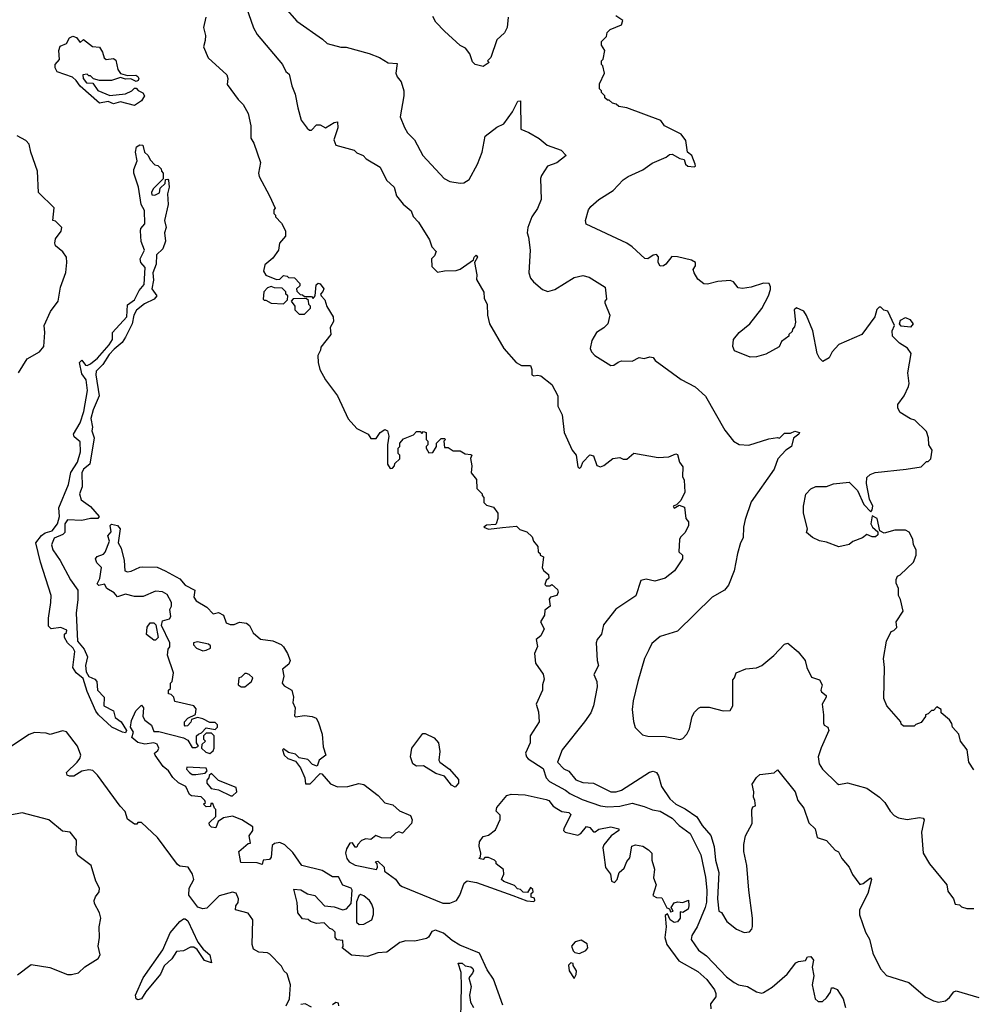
# Model space of a CAD drawing. Extents: x 2239805 to 2396427, y 665731 to 772158.
# Tile 164 of 256: x 2322140 to 2327577, y 728813 to 734430. Entities that reach past the tile are written whole.
import ezdxf

# ---------------------------------------------------------------- set-up
doc = ezdxf.new("R2010")
doc.units = 0

msp = doc.modelspace()

# ---------------------------------------------------------------- linework, layer by layer
at = {"layer": '0CON05XD'}
for points in [[(2323433.2, 734503.2), (2323474.3, 734384.3), (2323496, 734345), (2323640, 734175), (2323660, 734135), (2323678.3, 734118.3), (2323692.7, 734052.7), (2323713.3, 734005), (2323727, 733927), (2323747.5, 733857.5), (2323780.7, 733810.7), (2323795, 733800), (2323805, 733800), (2323835, 733830), (2323855, 733830), (2323885, 733812.5), (2323935, 733843.3), (2323955, 733847.5), (2323956.1, 733813.9), (2323933.8, 733745), (2323943.6, 733713.6), (2324050, 733685), (2324065, 733670), (2324100, 733655), (2324117, 733637), (2324198.3, 733588.3), (2324233.9, 733513.9), (2324277.5, 733475), (2324290, 733425), (2324328.3, 733378.3), (2324375, 733340), (2324386.4, 733306.4), (2324416.7, 733275), (2324480, 733175), (2324492.5, 733135), (2324517, 733107), (2324507, 733083), (2324490, 733065), (2324491.7, 733021.7), (2324525, 732990), (2324565, 732997.5), (2324631.7, 732998.3), (2324655, 733007.5), (2324730, 733060), (2324733.3, 733075), (2324745, 733086.7), (2324752.5, 733075), (2324736.7, 733045), (2324750, 732975), (2324748.3, 732948.3), (2324790, 732875), (2324790.7, 732840.7), (2324807.5, 732805), (2324810, 732745), (2324822.5, 732695), (2324903.9, 732553.9), (2324974.1, 732474.1), (2325005, 732456.7), (2325055, 732457.5), (2325063.3, 732435), (2325063.6, 732403.6), (2325075, 732397.5), (2325095, 732402.5), (2325115, 732397.5), (2325178.3, 732348.3), (2325211.2, 732285), (2325211.2, 732225), (2325236.7, 732175), (2325247.5, 732075), (2325292.5, 731975), (2325316.7, 731945), (2325325, 731880), (2325335, 731870), (2325345, 731880), (2325354, 731906), (2325395, 731947.5), (2325415, 731942.5), (2325435, 731887.5), (2325455, 731880), (2325475, 731887.5), (2325525, 731926.7), (2325565, 731932.5), (2325585, 731922.5), (2325605, 731922.5), (2325645, 731956.7), (2325785, 731933.3), (2325845, 731936.7), (2325885, 731952.5), (2325895, 731950), (2325906.7, 731905), (2325925, 731880), (2325923.3, 731823.3), (2325933, 731803), (2325936.7, 731735), (2325913, 731687), (2325888.3, 731661.7), (2325870, 731655), (2325875, 731642.5), (2325905, 731660), (2325935, 731650), (2325942.5, 731585), (2325957.5, 731565), (2325957.5, 731545), (2325937.5, 731505), (2325911.7, 731478.3), (2325906.7, 731465), (2325902.5, 731395), (2325922.5, 731375), (2325922.5, 731355), (2325877.5, 731285), (2325825, 731244.2), (2325765, 731226.2), (2325715, 731238.8), (2325685, 731230), (2325657.3, 731142.7), (2325542.3, 731067.7), (2325471.7, 730978.3), (2325460, 730925), (2325436.4, 730893.6), (2325430, 730875), (2325436.2, 730775), (2325443.8, 730745), (2325416.2, 730695), (2325433.3, 730655), (2325436.2, 730625), (2325416, 730515), (2325399.2, 730475), (2325364, 730425), (2325237.1, 730265), (2325210.6, 730195)], [(2323651.7, 734501.7), (2323722.3, 734422.3), (2323868.3, 734318.3), (2323895, 734293.3), (2323973.6, 734273.6), (2324003, 734273), (2324135, 734236.7), (2324193.6, 734213.6), (2324243.6, 734183.6), (2324295, 734180), (2324286.7, 734125), (2324293.9, 734103.9), (2324317.5, 734075), (2324333.6, 734023.6), (2324333.6, 733996.4), (2324311.2, 733875), (2324335.6, 733815.6), (2324353.8, 733785), (2324394, 733745), (2324442, 733655), (2324562.5, 733525), (2324595, 733506.7), (2324655, 733496.7), (2324675, 733498.8), (2324705, 733517.5), (2324753.8, 733605), (2324780, 733675), (2324797.5, 733765), (2324863.9, 733816.1), (2324902.5, 733835), (2324953.8, 733905), (2324984.2, 733965.8), (2324997.7, 733967.7), (2325000, 733805), (2325046.7, 733786.7), (2325105, 733752.5), (2325150, 733715), (2325230, 733685), (2325260, 733655), (2325205, 733613.3), (2325152.5, 733595), (2325119.3, 733540.7), (2325112.5, 733525), (2325116.1, 733403.9), (2325095, 733352.5), (2325063.8, 733305), (2325041.2, 733245), (2325036.7, 733215), (2325045, 733190), (2325053.8, 733115), (2325046.7, 732985), (2325056.4, 732956.4), (2325073.3, 732935), (2325125, 732890), (2325155, 732880), (2325195, 732890), (2325305, 732960), (2325355, 732970), (2325390.7, 732960.7), (2325482.5, 732905), (2325490, 732835), (2325480, 732825), (2325480, 732815), (2325507.5, 732745), (2325497.5, 732695), (2325475, 732672.5), (2325432.5, 732645), (2325405, 732600), (2325396.7, 732555), (2325403.3, 732535), (2325422.5, 732515), (2325515, 732457.5), (2325531.7, 732458.3), (2325555, 732476.7), (2325575, 732483.3), (2325635, 732481.2), (2325675, 732503.3), (2325705, 732497.5), (2325737, 732507), (2325755, 732502.5), (2325767.5, 732485), (2325915, 732377.5), (2325996.1, 732336.1), (2326055, 732282.5), (2326165, 732087.5), (2326213.3, 732025), (2326245.9, 732005.9), (2326302, 732002), (2326415, 732038.8), (2326465, 732047.5), (2326477, 732043), (2326505, 732072), (2326539.3, 732070.7), (2326565, 732083.3), (2326590, 732075), (2326587.5, 732065), (2326557.5, 732042.5), (2326545, 731996), (2326513.8, 731975), (2326467.5, 731925), (2326446.7, 731865), (2326315, 731680), (2326281.4, 731578.6), (2326272.2, 731535), (2326269.2, 731475), (2326253.8, 731445), (2326237.1, 731385), (2326218.8, 731285), (2326186.2, 731205), (2326162.5, 731175), (2326093.3, 731135), (2325895, 730941.2), (2325795, 730911.2), (2325748.3, 730871.7), (2325730.8, 730835), (2325706, 730785), (2325668.8, 730655), (2325641.2, 730545), (2325636.7, 730495), (2325643, 730427), (2325653, 730393), (2325695, 730350), (2325725, 730342.5), (2325825, 730341.2), (2325907, 730323), (2325925, 730330), (2325947.5, 730355), (2325962.5, 730385), (2325977.5, 730455), (2325990.7, 730479.3), (2326015, 730502.5), (2326025, 730507.5), (2326075, 730507.5), (2326155, 730487.5), (2326195, 730490), (2326210, 730515), (2326210, 730665), (2326220, 730675), (2326230, 730705), (2326285, 730727.5), (2326345, 730733.3), (2326375, 730746.7), (2326445, 730802.5), (2326505, 730867.5), (2326525, 730872.5), (2326583, 730823), (2326622.5, 730775), (2326632.5, 730735), (2326660, 730680), (2326706, 730665), (2326721.2, 730635), (2326713.3, 730605), (2326716.2, 730596.2), (2326742.5, 730575), (2326742.5, 730565), (2326720, 730525), (2326728.8, 730465), (2326727, 730417), (2326732.5, 730405), (2326752.5, 730395), (2326758.8, 730375), (2326715, 730276.7), (2326696.7, 730225), (2326702.5, 730185), (2326722.5, 730155), (2326805, 730072.5), (2326815, 730067.5), (2326865, 730076.7), (2326976.1, 730046.1), (2327047.5, 729995), (2327077.5, 729965), (2327107.5, 729915), (2327130.7, 729890.7), (2327155, 729877.5), (2327205, 729866.7), (2327275, 729879.2), (2327295.8, 729875.8), (2327302, 729865), (2327288, 729795), (2327296.7, 729675), (2327333.6, 729613.6), (2327432.5, 729495), (2327438.3, 729458.3), (2327470, 729415), (2327480, 729385), (2327505, 729380), (2327515, 729370), (2327545, 729360), (2327585, 729360)], [(2323202, 734445), (2323188.8, 734385), (2323200.7, 734340.7), (2323199.5, 734310.5), (2323190, 734275), (2323215, 734212.5), (2323322.5, 734115), (2323327.5, 734095), (2323325, 734060), (2323386.7, 733975), (2323415.6, 733945.6), (2323443.3, 733895), (2323460, 733825), (2323460, 733755), (2323475.9, 733725.9), (2323514.2, 733615), (2323503.8, 733555), (2323506.2, 733535), (2323566.7, 733425), (2323597.5, 733355), (2323590, 733345), (2323590, 733325), (2323600, 733315), (2323600, 733305), (2323635, 733270), (2323657.5, 733225), (2323657.5, 733195), (2323622.5, 733155), (2323616.7, 733115), (2323585, 733070), (2323539.3, 733030.7), (2323532.5, 732995), (2323545, 732972.5), (2323605, 732947.5), (2323625, 732950), (2323645, 732970), (2323667, 732967), (2323675, 732960), (2323708.3, 732958.3), (2323740, 732925), (2323738.3, 732911.7), (2323720, 732895), (2323721.7, 732881.7), (2323741.7, 732861.7), (2323755, 732860), (2323765, 732850), (2323805, 732850), (2323815, 732840), (2323827.5, 732855), (2323833, 732917), (2323843.6, 732926.4), (2323855, 732923.3), (2323875.7, 732895), (2323870.8, 732879.2), (2323857.5, 732865), (2323860, 732855), (2323881.2, 732831.2), (2323893.8, 732793.8), (2323930, 732735), (2323931.7, 732708.3), (2323912.5, 732675), (2323916.7, 732635), (2323858.3, 732561.7), (2323857.5, 732545), (2323842.5, 732515), (2323843.6, 732473.6), (2323853.9, 732433.9), (2323886.4, 732376.4), (2323954, 732285), (2324015, 732152.5), (2324065, 732097.5), (2324130, 732065), (2324145, 732040), (2324175, 732040), (2324197.5, 732075), (2324225, 732092.5), (2324240, 732085), (2324247.5, 732055), (2324240, 732005), (2324240, 731895), (2324255, 731870), (2324268.3, 731871.7), (2324280, 731885), (2324281.7, 731898.3), (2324310, 731925), (2324310, 731945), (2324300, 731955), (2324300, 731985), (2324310, 731995), (2324310, 732015), (2324331.7, 732038.3), (2324388.3, 732061.7), (2324405, 732080), (2324425, 732080), (2324435, 732070), (2324445, 732080), (2324460, 732075), (2324460, 732035), (2324470, 732025), (2324470, 732005), (2324460, 731995), (2324460, 731985), (2324475, 731960), (2324498.3, 731961.7), (2324520, 731995), (2324520, 732015), (2324545, 732040), (2324565, 732040), (2324570, 732035), (2324560, 732025), (2324565, 731990), (2324585, 731990), (2324615, 731970), (2324655, 731970), (2324683, 731953), (2324715, 731950), (2324720, 731945), (2324713.3, 731926.7), (2324721.2, 731885), (2324717.5, 731845), (2324747, 731807), (2324750, 731755), (2324780, 731725), (2324780, 731715), (2324790, 731705), (2324790, 731675), (2324805, 731660), (2324845, 731650), (2324870, 731615), (2324870, 731585), (2324860, 731555), (2324855, 731550), (2324803.6, 731546.4), (2324790, 731535), (2324816.1, 731523.9), (2324895, 731533.3), (2324975, 731540), (2324995, 731522.5), (2325035, 731507.5), (2325065, 731480), (2325072.5, 731455), (2325097.5, 731425), (2325100, 731395), (2325110, 731385), (2325110, 731375), (2325130, 731365), (2325123, 731303), (2325132.5, 731285), (2325157.5, 731265), (2325160, 731245), (2325145, 731230), (2325138.3, 731208.3), (2325145, 731200), (2325165, 731200), (2325178.3, 731208.3), (2325209.1, 731179.1), (2325214.3, 731165), (2325205, 731146), (2325170, 731135), (2325162.5, 731125), (2325167.5, 731085), (2325138, 731062), (2325135, 731032.5), (2325112.5, 730995), (2325134.4, 730955), (2325115, 730914.2), (2325088.8, 730895), (2325096.1, 730855), (2325078.1, 730815), (2325085, 730760), (2325127, 730697), (2325133, 730667), (2325123.3, 730635), (2325123.3, 730605), (2325087.5, 730525), (2325101.2, 730481.2), (2325105.6, 730425), (2325054.5, 730345.5), (2325054.3, 730305), (2325027.5, 730245), (2325032.5, 730225), (2325042.9, 730212.9), (2325128.3, 730158.3), (2325144.2, 730105), (2325164.2, 730085), (2325255, 730035.5), (2325280.6, 730015), (2325351.4, 729981.4), (2325455, 729945.6), (2325495, 729940.4), (2325566.4, 729943.6), (2325635, 729960), (2325705, 729941.2), (2325751.7, 729921.7), (2325795, 729915.6), (2325864.2, 729875), (2325903.7, 729833.7), (2325967.4, 729787.4), (2326028.1, 729665), (2326055, 729537.5), (2326061.1, 729465), (2326059.6, 729395), (2326053.2, 729365), (2326007.3, 729255), (2325975.7, 729205), (2325973, 729183), (2326015, 729122.5), (2326060, 729090), (2326175, 728970.6), (2326217.4, 728937.4), (2326242.5, 728925), (2326295, 728914.3), (2326345, 728884), (2326375, 728876.7), (2326385, 728880), (2326435, 728910), (2326520, 728985), (2326570.7, 729049.3), (2326585, 729057.5), (2326625, 729063.3), (2326637, 729083), (2326655, 729086.7), (2326671.2, 729065), (2326662.5, 729025), (2326672.5, 728975), (2326663.3, 728925), (2326680, 728845), (2326698.3, 728828.3), (2326721.7, 728828.3), (2326745, 728850), (2326767, 728883), (2326773.6, 728906.4), (2326785, 728907.5), (2326805, 728897.5), (2326840, 728845), (2326853.3, 728795)], [(2324927.5, 734445), (2324922.5, 734385), (2324906.7, 734355), (2324862.5, 734315), (2324830, 734215), (2324810, 734195), (2324820, 734185), (2324786.1, 734163.9), (2324740, 734175), (2324725, 734190), (2324710, 734235), (2324685, 734267.5), (2324655, 734282.5), (2324564.3, 734364.3), (2324515.9, 734415.9), (2324497.3, 734447.3)], [(2326310, 732505), (2326220.7, 732540.7), (2326210, 732565), (2326213.3, 732605), (2326246.2, 732645), (2326306.7, 732695), (2326375, 732783.3), (2326413.8, 732855), (2326425, 732890), (2326426.1, 732906.1), (2326417.5, 732925), (2326385, 732926.7), (2326315, 732904.5), (2326265, 732896.9), (2326241.1, 732901.1), (2326215, 732934), (2326195, 732942.9), (2326125, 732936), (2326065, 732921.2), (2326045, 732923.3), (2326010.7, 732950.7), (2325990, 732985), (2325983.3, 733005), (2325996.7, 733025), (2325997.5, 733045), (2325975, 733058.8), (2325895, 733077.5), (2325861.7, 733078.3), (2325827.5, 733035), (2325813.9, 733026.1), (2325795, 733024), (2325783.8, 733045), (2325786.4, 733076.4), (2325775, 733090), (2325755, 733086.2), (2325725, 733066.7), (2325708.3, 733068.3), (2325636.7, 733135), (2325605.7, 733155.7), (2325374.1, 733264.1), (2325370, 733285), (2325386.7, 733345), (2325400, 733365), (2325445, 733403.8), (2325526.7, 733455), (2325584.3, 733515.7), (2325612.5, 733535), (2325696.1, 733573.9), (2325749.3, 733610.7), (2325830, 733645), (2325848.3, 733661.7), (2325865, 733662.5), (2325908.3, 733638.3), (2325932.5, 733632.5), (2325940, 733605), (2325953.6, 733593.6), (2325989.2, 733590.8), (2325996.7, 733595), (2325996.2, 733605), (2325976.7, 733655), (2325952.5, 733675), (2325941.7, 733741.7), (2325915, 733777.5), (2325820, 733825), (2325800, 733855), (2325605, 733926.7), (2325560, 733935), (2325545, 733947.5), (2325523, 733953), (2325505, 733970), (2325495, 733970), (2325480, 733985), (2325480, 733995), (2325460, 734015), (2325460, 734025), (2325450, 734035), (2325450, 734065), (2325477.5, 734125), (2325467.5, 734167.5), (2325460, 734175), (2325460, 734195), (2325470, 734205), (2325480, 734255), (2325460, 734285), (2325460, 734305), (2325490, 734335), (2325493.3, 734356.7), (2325510, 734375), (2325575, 734400), (2325582.5, 734425), (2325541.7, 734451.7)], [(2322795, 733940), (2322715, 733961.2), (2322675, 733950), (2322645, 733962.5), (2322595, 733953.3), (2322485, 734050), (2322463.2, 734083.2), (2322441.9, 734101.9), (2322355, 734132.5), (2322343.3, 734155), (2322342.5, 734175), (2322367, 734203), (2322363.3, 734255), (2322370.7, 734279.3), (2322406.4, 734293.6), (2322424, 734326), (2322443.9, 734336.1), (2322465, 734327.5), (2322485, 734300), (2322505, 734317.5), (2322555, 734277.5), (2322595, 734272.5), (2322612.5, 734245), (2322621.7, 734211.7), (2322633, 734203), (2322675, 734208.8), (2322689.5, 734199.5), (2322701.2, 734145), (2322715, 734122.5), (2322755, 734112.5), (2322803, 734113), (2322815, 734106.2), (2322820, 734095), (2322817, 734083), (2322805, 734077.5), (2322775, 734092.5), (2322745, 734090), (2322715, 734100), (2322665, 734083.3), (2322595, 734082.5), (2322561.7, 734091.7), (2322545, 734110), (2322535, 734110), (2322525, 734120), (2322500, 734115), (2322502.5, 734095), (2322520.7, 734070.7), (2322558.3, 734068.3), (2322587, 734027), (2322655, 733996.7), (2322745, 734007.5), (2322780, 734025), (2322795, 734040), (2322805, 734040), (2322816.7, 734026.7), (2322843, 734013), (2322852.5, 733995), (2322835, 733967.5), (2322795, 733940)], [(2322133.3, 732415), (2322182.5, 732495), (2322252.5, 732535), (2322277.5, 732565), (2322283.3, 732645), (2322280, 732685), (2322316.7, 732765), (2322360, 732825), (2322373.3, 732905), (2322403, 732987), (2322410, 733045), (2322407.5, 733075), (2322386.4, 733106.4), (2322345, 733140), (2322340, 733155), (2322345, 733180), (2322377, 733223), (2322380, 733245), (2322345, 733280), (2322330, 733285), (2322337, 733357), (2322247.5, 733445), (2322242.5, 733565), (2322203.6, 733673.6), (2322195, 733720), (2322175, 733740), (2322125, 733767.5)], [(2322745, 730362.5), (2322727.5, 730365), (2322665.8, 730395), (2322590, 730465), (2322575.7, 730485), (2322525, 730596.7), (2322502.1, 730672.1), (2322463.4, 730703.4), (2322444.3, 730734.3), (2322455.6, 730825), (2322445.5, 730845.5), (2322412.9, 730875), (2322395.8, 730905), (2322396.1, 730923.9), (2322406.7, 730935), (2322408.3, 730948.3), (2322375, 730962), (2322320, 730955), (2322305, 730970), (2322303.8, 731015), (2322318.8, 731105), (2322319.2, 731145), (2322258.6, 731335), (2322231.4, 731445), (2322265, 731487.1), (2322285, 731502.5), (2322325.5, 731514.5), (2322356.7, 731553.3), (2322367.8, 731595), (2322362.9, 731645), (2322418.3, 731778.3), (2322432.2, 731847.8), (2322469.2, 731905), (2322487.1, 731965), (2322485, 732022.5), (2322450.5, 732050.5), (2322446.7, 732065), (2322485, 732130), (2322507.1, 732195), (2322528.1, 732315), (2322520, 732375), (2322495, 732410), (2322482, 732475), (2322495, 732487.5), (2322515, 732460), (2322525, 732456.7), (2322545, 732466.2), (2322585, 732500), (2322651.2, 732575), (2322670, 732605), (2322670, 732645), (2322752, 732735), (2322756, 732804), (2322795, 732831.2), (2322822.5, 732885), (2322851.1, 732918.9), (2322855.7, 733015.7), (2322830.8, 733045), (2322827.1, 733065), (2322852, 733115), (2322834.2, 733165), (2322830, 733225), (2322831.7, 733238.3), (2322854, 733265), (2322851.7, 733341.7), (2322833.8, 733375), (2322818.8, 733475), (2322792, 733555), (2322791.2, 733575), (2322810, 733625), (2322801.2, 733675), (2322806.7, 733705), (2322825, 733716.7), (2322843.3, 733713.3), (2322853.3, 733675), (2322872.5, 733655), (2322885, 733630), (2322911.7, 733601.7), (2322928.3, 733598.3), (2322948.3, 733578.3), (2322950, 733565), (2322960, 733555), (2322958.3, 733521.7), (2322902.5, 733465), (2322892.5, 733445), (2322895, 733430), (2322911.7, 733428.3), (2322938.3, 733441.7), (2322941.7, 733468.3), (2322970, 733495), (2322971.7, 733518.3), (2322985, 733520), (2322990, 733515), (2322992.5, 733475), (2322983.3, 733436.7), (2322988, 733375), (2322966, 733285), (2322975.7, 733245), (2322966.7, 733215), (2322973, 733167), (2322957.5, 733122.5), (2322920.5, 733089.5), (2322918.8, 733035), (2322900, 732985), (2322903.3, 732945), (2322893.8, 732895), (2322922.5, 732855), (2322907.5, 732835), (2322851.7, 732808.3), (2322806.5, 732773.5), (2322792.5, 732745), (2322781.9, 732695), (2322745, 732618), (2322725, 732589.2), (2322680.3, 732549.7), (2322650.7, 732519.3), (2322615, 732462.5), (2322577.5, 732425), (2322574.3, 732404.3), (2322593.8, 732285), (2322560, 732205), (2322546, 732155), (2322556, 732105), (2322552, 732085), (2322564.3, 732045), (2322540.8, 731895), (2322505, 731866), (2322495.6, 731845), (2322496.2, 731765), (2322482, 731725), (2322491.7, 731691.7), (2322545, 731652), (2322593.3, 731595), (2322585.8, 731584.2), (2322545, 731584.2), (2322495, 731572.2), (2322413, 731577), (2322397.5, 731555), (2322397.5, 731505), (2322385.9, 731494.1), (2322337.3, 731472.7), (2322322, 731435), (2322330, 731405), (2322372, 731345), (2322430, 731235), (2322471.2, 731175), (2322471.7, 731121.7), (2322461.9, 731045), (2322470, 730885), (2322508.7, 730838.7), (2322527.5, 730795), (2322515.8, 730745), (2322520.3, 730710.3), (2322535, 730683.8), (2322568.3, 730668.3), (2322581.2, 730655), (2322583.8, 730605), (2322622.5, 730565), (2322620, 730515), (2322675, 730487.5), (2322685, 730450), (2322720, 730425), (2322750, 730375), (2322745, 730362.5)], [(2323645, 732810), (2323668.3, 732831.7), (2323670, 732855), (2323660, 732865), (2323658.3, 732878.3), (2323638.3, 732898.3), (2323595, 732900), (2323575, 732907.5), (2323555, 732900), (2323533, 732877), (2323530, 732835), (2323535, 732830), (2323545, 732830), (2323575, 732812.5), (2323645, 732810)], [(2323765, 732750), (2323800, 732785), (2323800, 732795), (2323790, 732805), (2323788.3, 732828.3), (2323775, 732840), (2323701.7, 732838.3), (2323690, 732825), (2323710, 732795), (2323710, 732775), (2323735, 732750), (2323765, 732750)], [(2327585, 730150), (2327557.5, 730195), (2327547.5, 730265), (2327510, 730315), (2327500, 730355), (2327463.9, 730393.9), (2327460, 730415), (2327446.7, 730435), (2327400, 730475), (2327400, 730495), (2327375, 730510), (2327355, 730490), (2327345, 730490), (2327325, 730470), (2327310, 730465), (2327310, 730455), (2327285, 730420), (2327255, 730410), (2327245, 730400), (2327185, 730400), (2327171.7, 730411.7), (2327170, 730425), (2327090, 730515), (2327073, 730557), (2327076.7, 730735), (2327070, 730785), (2327087.5, 730885), (2327115, 730940), (2327130, 730945), (2327147, 730963), (2327142.5, 730995), (2327183.3, 731055), (2327167, 731123), (2327156.7, 731145), (2327156.7, 731185), (2327143.3, 731215), (2327143, 731237), (2327150, 731255), (2327166.4, 731263.6), (2327242.5, 731335), (2327257.5, 731375), (2327256.4, 731406.4), (2327242.5, 731435), (2327237, 731467), (2327216.4, 731506.4), (2327195, 731517.5), (2327135, 731517.5), (2327075, 731500), (2327050, 731515), (2327033.3, 731585), (2327005, 731600), (2326998.8, 731555), (2327007.5, 731535), (2327038.3, 731508.3), (2327038.3, 731491.7), (2327025, 731480), (2327005, 731480), (2326975, 731492.5), (2326950, 731475), (2326895, 731452.5), (2326875, 731436.7), (2326815, 731423.3), (2326745, 731450), (2326705, 731457.5), (2326665, 731476.7), (2326630, 731505), (2326637.5, 731525), (2326613.3, 731615), (2326613.8, 731655), (2326626.4, 731723.6), (2326656.4, 731753.6), (2326685, 731767.5), (2326745, 731767.5), (2326785, 731782.5), (2326875, 731792.5), (2326922, 731745), (2326958, 731665), (2326997.5, 731622.5), (2327006.4, 731633.6), (2327008.8, 731655), (2326990, 731695), (2326972.9, 731785), (2326975, 731817.5), (2326993.9, 731836.1), (2327023.6, 731846.4), (2327200, 731865), (2327285, 731880), (2327315, 731910), (2327325, 731910), (2327340, 731925), (2327347.5, 731975), (2327330, 732005), (2327327.5, 732045), (2327315, 732080), (2327250, 732145), (2327225, 732152.5), (2327165, 732190), (2327153, 732213), (2327152.5, 732235), (2327187.5, 732285), (2327213, 732337), (2327216.7, 732355), (2327210, 732415), (2327227.5, 732525), (2327206.4, 732556.4), (2327162.5, 732585), (2327122.5, 732625), (2327120, 732655), (2327132.5, 732685), (2327095, 732766.7), (2327073, 732773), (2327055, 732790), (2327045, 732790), (2327033, 732777), (2327020, 732735), (2326946.4, 732633.6), (2326815, 732577.5), (2326777.5, 732535), (2326759.3, 732500.7), (2326725, 732480), (2326705, 732500), (2326692.5, 732525), (2326666.7, 732655), (2326631.7, 732741.7), (2326615, 732767.5), (2326573, 732787), (2326560, 732775), (2326567.5, 732705), (2326561.7, 732678.3), (2326550, 732665), (2326548.3, 732651.7), (2326530, 732635), (2326530, 732625), (2326487.5, 732595), (2326475, 732563.3), (2326398.8, 732521.2), (2326345, 732506.7), (2326310, 732505)], [(2327225, 732676.7), (2327171.7, 732681.7), (2327162.5, 732695), (2327166.7, 732715), (2327195, 732731.2), (2327220.5, 732720.5), (2327238.8, 732695), (2327225, 732676.7)], [(2324898.3, 728808.3), (2324845, 728956), (2324809.1, 729009.1), (2324765, 729105.5), (2324651.4, 729151.4), (2324607.8, 729177.7), (2324558.5, 729218.5), (2324513.3, 729236.7), (2324492, 729228), (2324474, 729196), (2324461.7, 729188.3), (2324395, 729173.3), (2324345, 729176), (2324310, 729165), (2324235, 729110), (2324183.9, 729106.1), (2324125, 729086.7), (2324033.6, 729093.6), (2323980, 729135), (2323986.7, 729143.3), (2323985, 729177.5), (2323951.7, 729181.7), (2323940, 729195), (2323940, 729225), (2323925, 729240), (2323910, 729245), (2323878.3, 729278.3), (2323833.6, 729273.6), (2323800, 729285), (2323787, 729297), (2323755, 729300), (2323727.5, 729335), (2323723.6, 729393.6), (2323705, 729470), (2323745, 729466.2), (2323782.7, 729442.7), (2323825, 729433.8), (2323880, 729375), (2323935, 729370), (2323985, 729352.5), (2324005, 729357.5), (2324031.7, 729388.3), (2324037.5, 729465), (2324032.5, 729475), (2323985, 729492.5), (2323960, 729540), (2323925, 729540), (2323866.6, 729576.6), (2323750, 729605), (2323698.4, 729678.4), (2323653, 729723), (2323625, 729736.2), (2323595, 729730), (2323580.7, 729719.3), (2323575, 729652.5), (2323565, 729640), (2323530, 729635), (2323525, 729610), (2323495, 729620), (2323403, 729623), (2323390, 729685), (2323445, 729730), (2323457, 729733), (2323450, 729775), (2323470, 729805), (2323470, 729825), (2323407.5, 729865), (2323355, 729886), (2323303, 729877), (2323273.3, 729856.7), (2323259.3, 729820.7), (2323235, 729824.2), (2323224, 729835), (2323222, 729848), (2323260, 729885), (2323260, 729925), (2323251.7, 729931.7), (2323241.7, 729958.3), (2323231.7, 729958.3), (2323228.3, 729941.7), (2323205, 729940), (2323190, 729955), (2323200, 729965), (2323197.5, 729975), (2323175, 729997.5), (2323121.7, 730001.7), (2323110, 730010), (2323088.8, 730055), (2323047.1, 730077.1), (2323015, 730107.5), (2322990, 730145), (2322959.5, 730169.5), (2322913.3, 730235), (2322910, 730245), (2322928.3, 730261.7), (2322933.8, 730275), (2322925, 730297.5), (2322905, 730303.8), (2322855, 730297.5), (2322815, 730306.2), (2322780, 730335), (2322790, 730365), (2322772.5, 730395), (2322778.3, 730431.7), (2322803, 730487), (2322835, 730520), (2322846.7, 730505), (2322842.5, 730455), (2322853.6, 730433.6), (2322892.5, 730405), (2322905, 730370), (2322935, 730370), (2323075, 730332.5), (2323100, 730320), (2323125, 730277.5), (2323145, 730277.5), (2323160, 730285), (2323150, 730305), (2323150, 730345), (2323160, 730355), (2323178.3, 730361.7), (2323205, 730390), (2323255, 730380), (2323270, 730395), (2323268.3, 730408.3), (2323255, 730420), (2323225, 730420), (2323185, 730442.5), (2323155, 730450), (2323121.7, 730438.3), (2323117, 730423), (2323098.3, 730401.7), (2323085, 730400), (2323080, 730405), (2323080, 730425), (2323100, 730445), (2323143, 730467), (2323148.3, 730498.3), (2323135, 730516.7), (2323025, 730540), (2323020, 730565), (2323005, 730580), (2322990, 730585), (2322990, 730605), (2323000, 730615), (2323000, 730645), (2323010, 730655), (2323017.5, 730705), (2322983.3, 730805), (2322988.3, 730838.3), (2322997, 730853), (2322997.5, 730875), (2322950, 730975), (2322955, 731000), (2322995, 731012.5), (2323002.5, 731025), (2322997.5, 731065), (2323006.7, 731085), (2323006.1, 731106.1), (2322981.7, 731151.7), (2322956.1, 731166.1), (2322915, 731170), (2322845, 731138.8), (2322795, 731140), (2322745, 731153.3), (2322698.3, 731138.3), (2322680, 731160), (2322637.5, 731185), (2322625, 731210), (2322592.5, 731202.5), (2322582.5, 731212.5), (2322597, 731243), (2322607.5, 731305), (2322581.2, 731331.2), (2322573.3, 731355), (2322582.7, 731367.3), (2322618.3, 731381.7), (2322627.7, 731392.3), (2322652.5, 731455), (2322642.5, 731485), (2322661.7, 731508.3), (2322657.5, 731545), (2322665, 731552.5), (2322697.5, 731545), (2322713.3, 731525), (2322702.5, 731445), (2322720, 731415), (2322736.7, 731345), (2322740, 731285), (2322755, 731280), (2322776.4, 731283.6), (2322825, 731307.5), (2322841.2, 731308.8), (2322925, 731306.2), (2322970, 731285), (2323055, 731240), (2323083.8, 731203.8), (2323140, 731175), (2323133.3, 731135), (2323147.5, 731115), (2323208.8, 731078.8), (2323245, 731040), (2323275, 731047.5), (2323303, 731033), (2323319.3, 730989.3), (2323340.7, 730980.7), (2323365, 730980), (2323395, 730992.5), (2323435, 730987.5), (2323452.5, 730975), (2323473, 730933), (2323515, 730896.7), (2323585, 730885.8), (2323632.5, 730865), (2323645, 730853.3), (2323668.8, 730815), (2323683.3, 730775), (2323676.4, 730753.6), (2323640, 730725), (2323647.5, 730685), (2323637.5, 730645), (2323649.3, 730629.3), (2323692.5, 730605), (2323702.5, 730565), (2323700, 730535), (2323713.3, 730505), (2323708.3, 730458.3), (2323715, 730452.5), (2323765, 730461.2), (2323810, 730455), (2323832.5, 730445), (2323844.2, 730424.2), (2323865.8, 730355), (2323871.9, 730281.9), (2323886.7, 730235), (2323850, 730205), (2323838.3, 730171.7), (2323811.7, 730181.7), (2323785, 730210), (2323735, 730220), (2323715, 730240), (2323675, 730250), (2323645, 730270), (2323640, 730265), (2323650, 730235), (2323670, 730215), (2323715, 730200), (2323742.5, 730162.5), (2323767.5, 730105), (2323771.7, 730071.7), (2323798.3, 730071.7), (2323855, 730130), (2323865, 730127.5), (2323915, 730070), (2323953.9, 730053.9), (2324013.6, 730056.4), (2324075, 730073.3), (2324105, 730066.2), (2324185.8, 730005), (2324225, 729962), (2324270.6, 729950.6), (2324307.7, 729917.7), (2324370.7, 729890.7), (2324380.6, 729865), (2324376, 729845), (2324325, 729790), (2324305, 729797.5), (2324285, 729790), (2324255, 729760), (2324205, 729762.5), (2324173, 729777), (2324145, 729752.5), (2324115, 729756.7), (2324091.7, 729748.3), (2324070, 729725), (2324065, 729710), (2324055, 729710), (2324040, 729735), (2324025, 729732.5), (2324005, 729700), (2324000, 729675), (2324006.7, 729645), (2324020, 729625), (2324055, 729607.5), (2324177.5, 729582.5), (2324182.5, 729595), (2324180, 729615), (2324170, 729625), (2324185, 729630), (2324220, 729595), (2324221.7, 729571.7), (2324285, 729526.2), (2324307.5, 729495), (2324322.5, 729485), (2324555, 729389.7), (2324595, 729390), (2324633.8, 729406.2), (2324652.5, 729435), (2324676.6, 729503.4), (2324695, 729518.2), (2324747.8, 729507.8), (2324954.6, 729434.6)], [(2322915, 730890), (2322905, 730890), (2322863, 730923), (2322867.5, 730965), (2322885, 730990), (2322905, 730990), (2322917.5, 730977.5), (2322930, 730905), (2322915, 730890)], [(2323185, 730830), (2323205, 730832.5), (2323230, 730845), (2323228.3, 730858.3), (2323217, 730867), (2323155, 730880), (2323132.5, 730875), (2323133, 730863), (2323150, 730845), (2323185, 730830)], [(2323425, 730623.3), (2323462.5, 730655), (2323470, 730675), (2323450, 730695), (2323435, 730700), (2323425, 730700), (2323405, 730680), (2323390, 730675), (2323387.5, 730635), (2323405, 730623.3), (2323425, 730623.3)], [(2323660.8, 728805), (2323679.2, 728845), (2323686, 728925), (2323666.1, 728986.1), (2323647.5, 729005), (2323635, 729030), (2323568.3, 729098.3), (2323555, 729106.7), (2323505, 729110), (2323475, 729127.5), (2323466.2, 729155), (2323470.8, 729295), (2323445, 729333.8), (2323371.7, 729351.7), (2323373.3, 729375), (2323386.2, 729393.8), (2323388.8, 729415), (2323376.4, 729446.4), (2323355, 729453.3), (2323278.6, 729431.4), (2323208.2, 729361.8), (2323185, 729357.1), (2323157.7, 729367.7), (2323105.3, 729435), (2323106.9, 729475), (2323133.8, 729525), (2323126.7, 729555), (2323102.5, 729595), (2323055, 729602), (2323041.3, 729611.3), (2322926.7, 729765), (2322835, 729850), (2322815, 729850), (2322808.3, 729841.7), (2322795, 729840), (2322755, 729870), (2322742.3, 729912.3), (2322713.2, 729943.2), (2322585, 730121.2), (2322557, 730147), (2322535, 730150.8), (2322495, 730142.5), (2322450, 730115), (2322423.9, 730113.9), (2322410.7, 730120.7), (2322406.7, 730135), (2322468, 730195), (2322484, 730215), (2322488.8, 730235), (2322469.2, 730285), (2322406.8, 730366.8), (2322383.9, 730373.9), (2322315, 730352.5), (2322290.7, 730360.7), (2322225, 730364.4), (2322195, 730351.9), (2322088.6, 730281.4)], [(2323225, 730243.3), (2323245, 730260), (2323250, 730275), (2323250, 730345), (2323235, 730360), (2323205, 730360), (2323190, 730345), (2323190, 730325), (2323200, 730315), (2323180, 730295), (2323177.5, 730275), (2323201.7, 730251.7), (2323225, 730243.3)], [(2324625, 730051.2), (2324605, 730063.3), (2324565, 730113.8), (2324515, 730130), (2324445, 730173.3), (2324405, 730170.8), (2324384.2, 730185), (2324370, 730225), (2324377.5, 730275), (2324441.7, 730358.3), (2324455, 730357.5), (2324505, 730332.5), (2324530, 730305), (2324537.5, 730255), (2324532.5, 730205), (2324537.5, 730195), (2324593.8, 730155), (2324643.8, 730095), (2324643.8, 730075), (2324625, 730051.2)], [(2325210.6, 730195), (2325245, 730156), (2325275, 730143.3), (2325315, 730093.1), (2325355, 730078.1), (2325415, 730074.3), (2325515, 730024.4), (2325545, 730025.4), (2325575, 730035.4), (2325735, 730136.9), (2325755, 730142.5), (2325773.8, 730135), (2325786.6, 730116.6), (2325804.2, 730055), (2325850.6, 729985), (2325885.3, 729955.3), (2325938.4, 729928.4), (2326005, 729883.1), (2326035, 729832.9), (2326085, 729776.2), (2326103.1, 729713.1), (2326111.2, 729635), (2326130.4, 729565), (2326123.1, 729415), (2326130, 729345), (2326145, 729337.5), (2326176.1, 729286.1), (2326231.7, 729241.7), (2326275, 729222.5), (2326305, 729227.5), (2326318.3, 729241.7), (2326323, 729257), (2326323.3, 729305), (2326301.2, 729465), (2326290, 729605), (2326273.3, 729685), (2326273.3, 729725), (2326282.5, 729775), (2326320, 729845), (2326318.3, 729921.7), (2326325, 729940), (2326340, 729945), (2326336.7, 729975), (2326327.5, 729995), (2326330, 730025), (2326320.7, 730069.3), (2326345, 730107.5), (2326365, 730123.3), (2326446, 730134), (2326465, 730150), (2326566, 730025), (2326582, 729975), (2326615, 729932.5), (2326645, 729847.5), (2326680, 729815), (2326692.5, 729765), (2326745, 729746.7), (2326795, 729692.5), (2326813, 729683), (2326832.5, 729645), (2326875, 729596.2), (2326893, 729553), (2326935, 729496.7), (2326955, 729502), (2326996.7, 729535), (2327001.2, 729525), (2326980, 729445), (2326932.5, 729352.5), (2326933.6, 729323.6), (2326967.5, 729225), (2326990, 729185), (2327010, 729105), (2327052.5, 729015), (2327087, 728977), (2327215, 728936.7), (2327310, 728855), (2327355, 728833.8), (2327385, 728826.2), (2327425, 728833.8), (2327447.7, 728852.3), (2327472.5, 728885), (2327485, 728890), (2327615, 728852.5)], [(2323145, 730123.3), (2323198.3, 730131.7), (2323210, 730145), (2323205, 730160), (2323093.9, 730166.1), (2323092.5, 730155), (2323108.8, 730135), (2323125, 730124), (2323145, 730123.3)], [(2323355, 730002.5), (2323380, 730025), (2323375, 730050), (2323275, 730090), (2323235, 730130), (2323221.7, 730118.3), (2323220, 730105), (2323208.3, 730091.7), (2323207.5, 730075), (2323233.3, 730045), (2323275, 730037.5), (2323345, 730002.5), (2323355, 730002.5)], [(2324954.6, 729434.6), (2325035, 729402.5), (2325075, 729400), (2325080, 729405), (2325078.3, 729418.3), (2325060, 729425), (2325060, 729445), (2325070, 729455), (2325068.3, 729468.3), (2325055, 729480), (2325038.3, 729451.7), (2325013, 729453), (2324998.3, 729468.3), (2324981.7, 729471.7), (2324965, 729490), (2324903, 729513), (2324890, 729525), (2324902.5, 729555), (2324901.7, 729581.7), (2324860, 729615), (2324860, 729625), (2324850, 729635), (2324815, 729650), (2324795, 729650), (2324785, 729640), (2324760, 729645), (2324770, 729655), (2324772.5, 729675), (2324763.3, 729715), (2324765, 729740), (2324785, 729770), (2324815, 729777.5), (2324855, 729807.5), (2324883, 729867), (2324881.7, 729891.7), (2324860, 729915), (2324862.5, 729935), (2324920, 730005), (2324945, 730012.5), (2325025, 730008), (2325145, 729982), (2325160, 729975), (2325185, 729943.3), (2325205, 729930), (2325235, 729913.8), (2325275, 729906.7), (2325286.7, 729895), (2325246, 729815), (2325244.2, 729804.2), (2325254.2, 729794.2), (2325325, 729778), (2325342.7, 729787.3), (2325375, 729826.7), (2325395, 729822.5), (2325415, 729797.5), (2325425, 729797.5), (2325445, 729812.5), (2325514.1, 729825.9), (2325560, 729815), (2325560, 729805), (2325515.8, 729774.2), (2325475, 729722.5), (2325468.8, 729705), (2325473.6, 729666.4), (2325483, 729593), (2325512.5, 729555), (2325517.5, 729515), (2325535, 729507.5), (2325550, 729525), (2325562.5, 729565), (2325590.5, 729589.5), (2325605, 729627.5), (2325621.7, 729648.3), (2325633.3, 729715), (2325655, 729723.3), (2325696.1, 729716.1), (2325730, 729695), (2325747.5, 729675), (2325747.5, 729635), (2325762.5, 729585), (2325757.5, 729535), (2325772.5, 729495), (2325753.6, 729433.6), (2325775, 729422.5), (2325805, 729420), (2325833, 729363), (2325848.3, 729358.3), (2325855, 729340), (2325870, 729345), (2325857.5, 729365), (2325875, 729391.2), (2325895, 729398), (2325925, 729393.3), (2325956.7, 729406.7), (2325960, 729375), (2325955, 729356.7), (2325925, 729337.5), (2325910, 729340), (2325910, 729305), (2325895, 729284.2), (2325875, 729280), (2325852.5, 729295), (2325838.3, 729328.3), (2325825, 729320), (2325830, 729255), (2325822.5, 729195), (2325832.9, 729155), (2325901.7, 729061.7), (2326010.9, 729000.9), (2326062, 728955), (2326106.2, 728895), (2326113.8, 728875), (2326113.8, 728855), (2326083.5, 728816.5), (2326085, 728786.7)], [(2322128.3, 728981.7), (2322205, 729040), (2322312.3, 729022.3), (2322413, 728983), (2322435, 728982.5), (2322475, 728993.3), (2322512.7, 729027.3), (2322587.5, 729075), (2322600, 729095), (2322587.5, 729145), (2322596.2, 729195), (2322594.1, 729255.9), (2322603.3, 729305), (2322595.9, 729335.9), (2322567.7, 729387.7), (2322566, 729405), (2322573, 729427), (2322593.8, 729455), (2322596, 729475), (2322575.6, 729515.6), (2322548.8, 729605), (2322495, 729644), (2322472.7, 729662.7), (2322463.3, 729685), (2322465, 729750), (2322427.5, 729795), (2322385, 729800), (2322306.4, 729866.4), (2322155, 729906.2), (2322085, 729892.5)], [(2324078.3, 729268.3), (2324105, 729270), (2324150, 729295), (2324158.8, 729325), (2324158.8, 729355), (2324150.8, 729385), (2324135.8, 729405), (2324105, 729432.5), (2324085, 729438.8), (2324075, 729432.5), (2324061.7, 729398.3), (2324062.5, 729282.5), (2324078.3, 729268.3)], [(2322815, 728839.6), (2322805, 728844.4), (2322800.7, 728865), (2322844.3, 728965), (2322956.8, 729123.2), (2322999.7, 729220.3), (2323053.9, 729286.1), (2323075, 729301.6), (2323085, 729301.6), (2323098.9, 729288.9), (2323156.8, 729166.8), (2323187.9, 729127.9), (2323225, 729095.8), (2323235, 729050), (2323195, 729062.5), (2323152.5, 729125), (2323135, 729140), (2323115, 729140), (2323075, 729118.6), (2323035, 729114.2), (2323008.2, 729071.8), (2322965, 729032.9), (2322944.7, 728985.3), (2322860, 728885), (2322835, 728843.8), (2322815, 728839.6)], [(2325335, 729103.8), (2325370.6, 729119.4), (2325382.5, 729135), (2325378.3, 729158.3), (2325345, 729178.1), (2325311.3, 729168.7), (2325290, 729145), (2325298.8, 729118.8), (2325308.8, 729108.8), (2325335, 729103.8)], [(2324655.7, 728644.3), (2324662, 728915), (2324660, 728995), (2324643, 729047), (2324665, 729047.5), (2324683, 729033), (2324715, 729027.5), (2324727, 729017), (2324730, 729005), (2324725, 728990), (2324703.3, 728965), (2324716.7, 728915), (2324707.5, 728865), (2324713.3, 728825), (2324730, 728795)], [(2325305, 728960), (2325317, 728983), (2325317.5, 729005), (2325300, 729035), (2325300, 729045), (2325285, 729050), (2325273.3, 729036.7), (2325276.7, 729005), (2325305, 728960)], [(2323805, 728796.7), (2323770, 728815), (2323745, 728811.2)], [(2323962.5, 728805), (2323959.3, 728819.3), (2323945, 728822.5), (2323925, 728810)]]:
    msp.add_lwpolyline(points, dxfattribs=at)

doc.saveas('drawing.dxf')
